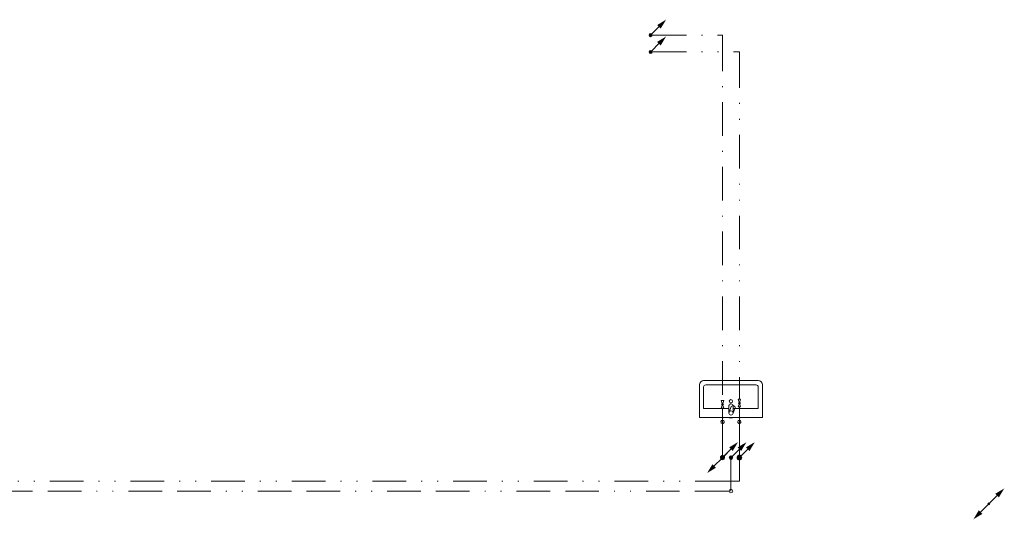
# Model space of a CAD drawing. Header units: millimetres. Extents: x -8524 to 36478, y -680 to 5832.
# Tile 4 of 4: x 24760 to 36478, y -109 to 5832. Entities that reach past the tile are written whole.
import ezdxf

# ---------------------------------------------------------------- set-up
doc = ezdxf.new("R2010")
doc.units = ezdxf.units.MM
for name, pattern in [('DDS_LT3', [1539.999981, 400, -179.999995, 400, -179.999995, 10, -179.999995, 10, -179.999995]), ('DDS_LT4', [769.999991, 400, -179.999995, 10, -179.999995]), ('DDS_LT5', [959.999986, 400, -179.999995, 10, -179.999995, 10, -179.999995])]:
    doc.linetypes.add(name, pattern=pattern)
for name, color, linetype in [('Recirkulace', 7, 'Continuous'), ('Studená voda', 7, 'Continuous'), ('Teplá voda', 7, 'Continuous'), ('Zdravotní technika', 7, 'Continuous')]:
    doc.layers.add(name, color=color, linetype=linetype)

# ---------------------------------------------------------------- blocks, each defined once
blk = doc.blocks.new('Koleno-Koleno CV-PWH-C Cirkulace D25-ID-31-8-29-1281')
at = {"layer": 'Recirkulace', "color": 40, "lineweight": 5}
blk.add_line((-21.5, 0), (-31, 0), dxfattribs=at)
blk.add_circle((0, 0), 21.5, dxfattribs=at)
blk = doc.blocks.new('Segment trubky-CV-PWH-C Cirkulace D25-ID-31-8-29-3236')
at = {"layer": 'Recirkulace', "color": 40, "linetype": 'DDS_LT3', "lineweight": 5}
blk.add_line((0, 0), (-10600, 0), dxfattribs=at)
blk = doc.blocks.new('Koleno-Koleno SV-PWC Studená voda D20-ID-31-8-29-839')
at = {"layer": 'Studená voda', "color": 140, "lineweight": 5}
blk.add_line((19, 0), (27, 0), dxfattribs=at)
blk.add_circle((0, 0), 19, dxfattribs=at)
blk = doc.blocks.new('Segment trubky-SV-PWC Studená voda D20-ID-31-8-29-965')
at = {"layer": 'Studená voda', "color": 140, "linetype": 'DDS_LT4', "lineweight": 5}
blk.add_line((0, 0), (788, 0), dxfattribs=at)
blk = doc.blocks.new('Basin-Sink-Bidet-ID-31-8-29-1237')
at = {"layer": 'Zdravotní technika', "color": 7, "lineweight": 5}
for p, q in [((-375, 0), (-375, 390)), ((-325, 440), (325, 440)), ((-325, 110), (-325, 365)), ((-300, 390), (300, 390)), ((-25, 55), (-25, 143)), ((-23, 65), (4, 131)), ((25, 143), (25, 55)), ((-25, 110), (-325, 110)), ((25, 55), (50, 115))]:
    blk.add_line(p, q, dxfattribs=at)
for points in [[(375, 390), (375, 0), (-375, 0)], [(325, 365), (325, 110), (25, 110)], [(-25, 143), (-22, 150), (-17, 156), (-11, 160), (-4, 163), (4, 163), (11, 160), (17, 156), (22, 150), (25, 143)], [(-93, -1), (-93, 0), (-108, 0), (-108, -1), (-93, -1)], [(20, -1), (20, 0), (-20, 0), (-20, -1), (20, -1)], [(108, -1), (108, 0), (93, 0), (93, -1), (108, -1)]]:
    blk.add_lwpolyline(points, dxfattribs=at)
for centre, radius in [((0, 195), 20), ((0, 55), 25)]:
    blk.add_circle(centre, radius, dxfattribs=at)
for centre, radius, start, end in [((-325, 390), 50, 90, 180), ((-300, 365), 25, 90, 180), ((300, 365), 25, 0, 90), ((325, 390), 50, 0, 90), ((25, 118), 25, 353.8988, 147.7432)]:
    blk.add_arc(centre, radius, start, end, dxfattribs=at)
blk = doc.blocks.new('Segment trubky-TV-PWH Teplá voda D25-ID-31-8-29-1282')
at = {"layer": 'Teplá voda', "color": 20, "linetype": 'DDS_LT5', "lineweight": 5}
blk.add_line((0, 0), (-10838, 0), dxfattribs=at)
blk = doc.blocks.new('T-kus-T-kus SV-PWC Studená voda D20-ID-31-8-29-1074')
at = {"layer": 'Studená voda', "color": 140, "lineweight": 5}
blk.add_line((0, 0), (0, 27), dxfattribs=at)
at = {"layer": 'Studená voda', "color": 140, "linetype": 'DDS_LT4', "lineweight": 5}
blk.add_line((0, 0), (0, 0), dxfattribs=at)
at = {"layer": 'Studená voda', "color": 140, "lineweight": 5}
blk.add_lwpolyline([(-23, -8), (-25, 0), (-23, 8), (-20, 14), (-14, 20), (-8, 23), (0, 25), (8, 23), (14, 20), (20, 14), (23, 8), (25, 0), (23, -8), (20, -14), (14, -20), (8, -23), (0, -25), (-8, -23), (-14, -20), (-20, -14), (-23, -8)], dxfattribs=at)
blk.add_lwpolyline([(-23, -8), (-25, 0), (-23, 8), (-20, 14), (-14, 20), (-8, 23), (0, 25), (8, 23), (14, 20), (20, 14), (23, 8), (25, 0), (23, -8), (20, -14), (14, -20), (8, -23), (0, -25), (-8, -23), (-14, -20), (-20, -14), (-23, -8)], dxfattribs=at)
blk = doc.blocks.new('T-kus-T-kus SV-PWC Studená voda D20-ID-31-8-29-1099')
at = {"layer": 'Studená voda', "color": 140, "lineweight": 5}
blk.add_line((0, 0), (0, 27), dxfattribs=at)
at = {"layer": 'Studená voda', "color": 140, "linetype": 'DDS_LT4', "lineweight": 5}
blk.add_line((0, 0), (0, 0), dxfattribs=at)
at = {"layer": 'Studená voda', "color": 140, "lineweight": 5}
blk.add_lwpolyline([(-23, -8), (-25, 0), (-23, 8), (-20, 14), (-14, 20), (-8, 23), (0, 25), (8, 23), (14, 20), (20, 14), (23, 8), (25, 0), (23, -8), (20, -14), (14, -20), (8, -23), (0, -25), (-8, -23), (-14, -20), (-20, -14), (-23, -8)], dxfattribs=at)
blk.add_lwpolyline([(-23, -8), (-25, 0), (-23, 8), (-20, 14), (-14, 20), (-8, 23), (0, 25), (8, 23), (14, 20), (20, 14), (23, 8), (25, 0), (23, -8), (20, -14), (14, -20), (8, -23), (0, -25), (-8, -23), (-14, -20), (-20, -14), (-23, -8)], dxfattribs=at)
blk = doc.blocks.new('Konec potrubí-PipeEnd SV-PWC Studená voda D20-ID-31-8-29-5081')
at = {"layer": 'Studená voda', "lineweight": 5}
for points in [[(10, 0), (10, 3), (8, 6), (6, 8), (3, 10), (0, 10), (-3, 10), (-6, 8), (-8, 6), (-10, 3), (-10, 0), (-10, -3), (-8, -6), (-6, -8), (-3, -10), (0, -10), (3, -10), (6, -8), (8, -6), (10, -3)], [(-184, -184), (-120, -78), (-78, -120)]]:
    blk.add_hatch(color=140, dxfattribs=at).paths.add_polyline_path(points)
at = {"layer": 'Studená voda', "color": 140, "lineweight": 5}
for p, q in [((10, 10), (99, 99)), ((-99, -99), (-10, -10))]:
    blk.add_line(p, q, dxfattribs=at)
blk = doc.blocks.new('Segment trubky-SV-PWC Studená voda D20-ID-31-8-29-752')
at = {"layer": 'Studená voda', "color": 140, "linetype": 'DDS_LT4', "lineweight": 5}
blk.add_line((0, 0), (0, -23), dxfattribs=at)
blk = doc.blocks.new('Koleno-Koleno SV-PWC Studená voda D20-ID-31-8-29-906')
at = {"layer": 'Studená voda', "color": 140, "lineweight": 5}
blk.add_line((0, 27), (0, 19), dxfattribs=at)
blk.add_lwpolyline([(-18, -6), (-19, 0), (-18, 6), (-15, 11), (-11, 15), (-6, 18), (0, 19), (6, 18), (11, 15), (15, 11), (18, 6), (19, 0), (18, -6), (15, -11), (11, -15), (6, -18), (0, -19), (-6, -18), (-11, -15), (-15, -11), (-18, -6)], dxfattribs=at)
blk = doc.blocks.new('Koleno-Koleno SV-PWC Studená voda D20-ID-31-8-29-1112')
at = {"layer": 'Studená voda', "color": 140, "lineweight": 5}
blk.add_line((0, 0), (0, -27), dxfattribs=at)
blk.add_lwpolyline([(18, 6), (19, 0), (18, -6), (15, -11), (11, -15), (6, -18), (0, -19), (-6, -18), (-11, -15), (-15, -11), (-18, -6), (-19, 0), (-18, 6), (-15, 11), (-11, 15), (-6, 18), (0, 19), (6, 18), (11, 15), (15, 11), (18, 6)], dxfattribs=at)
blk = doc.blocks.new('Segment trubky-SV-PWC Studená voda D20-ID-31-8-29-1164')
at = {"layer": 'Studená voda', "color": 140, "linetype": 'DDS_LT4', "lineweight": 5}
blk.add_line((0, 0), (0, -371), dxfattribs=at)
blk = doc.blocks.new('T-kus-T-kus TV-PWH Teplá voda D25-ID-31-8-29-1008')
at = {"layer": 'Teplá voda', "color": 20, "lineweight": 5}
blk.add_line((0, 0), (0, 29), dxfattribs=at)
at = {"layer": 'Teplá voda', "color": 20, "linetype": 'DDS_LT5', "lineweight": 5}
blk.add_line((0, 0), (0, 0), dxfattribs=at)
at = {"layer": 'Teplá voda', "color": 20, "lineweight": 5}
blk.add_lwpolyline([(-27, -9), (-28, 0), (-27, 9), (-23, 17), (-17, 23), (-9, 27), (0, 28), (9, 27), (17, 23), (23, 17), (27, 9), (28, 0), (27, -9), (23, -17), (17, -23), (9, -27), (0, -28), (-9, -27), (-17, -23), (-23, -17), (-27, -9)], dxfattribs=at)
blk.add_lwpolyline([(-27, -9), (-28, 0), (-27, 9), (-23, 17), (-17, 23), (-9, 27), (0, 28), (9, 27), (17, 23), (23, 17), (27, 9), (28, 0), (27, -9), (23, -17), (17, -23), (9, -27), (0, -28), (-9, -27), (-17, -23), (-23, -17), (-27, -9)], dxfattribs=at)
blk = doc.blocks.new('T-kus-T-kus TV-PWH Teplá voda D25-ID-31-8-29-712')
at = {"layer": 'Teplá voda', "color": 20, "linetype": 'DDS_LT5', "lineweight": 5}
blk.add_line((0, 0), (0, 0), dxfattribs=at)
at = {"layer": 'Teplá voda', "color": 20, "lineweight": 5}
blk.add_line((0, 0), (0, -32), dxfattribs=at)
blk.add_lwpolyline([(27, 9), (28, 0), (27, -9), (23, -17), (17, -23), (9, -27), (0, -28), (-9, -27), (-17, -23), (-23, -17), (-27, -9), (-28, 0), (-27, 9), (-23, 17), (-17, 23), (-9, 27), (0, 28), (9, 27), (17, 23), (23, 17), (27, 9)], dxfattribs=at)
blk.add_lwpolyline([(27, 9), (28, 0), (27, -9), (23, -17), (17, -23), (9, -27), (0, -28), (-9, -27), (-17, -23), (-23, -17), (-27, -9), (-28, 0), (-27, 9), (-23, 17), (-17, 23), (-9, 27), (0, 28), (9, 27), (17, 23), (23, 17), (27, 9)], dxfattribs=at)
blk = doc.blocks.new('Přechodka-redukce-Reducer TV-PWH Teplá voda D25-ID-31-8-29-3736')
at = {"layer": 'Teplá voda', "color": 20, "linetype": 'DDS_LT5', "lineweight": 5}
blk.add_line((0, 40), (0, -40), dxfattribs=at)
blk = doc.blocks.new('Koleno-Koleno TV-PWH Teplá voda D20-ID-31-8-29-736')
at = {"layer": 'Teplá voda', "color": 20, "lineweight": 5}
blk.add_line((0, 19), (0, 27), dxfattribs=at)
blk.add_circle((0, 0), 19, dxfattribs=at)
blk = doc.blocks.new('Segment trubky-TV-PWH Teplá voda D20-ID-31-8-29-2787')
at = {"layer": 'Teplá voda', "color": 20, "linetype": 'DDS_LT5', "lineweight": 5}
blk.add_line((0, 0), (0, 10), dxfattribs=at)
blk = doc.blocks.new('Segment trubky-TV-PWH Teplá voda D25-ID-31-8-29-696')
at = {"layer": 'Teplá voda', "color": 20, "linetype": 'DDS_LT5', "lineweight": 5}
blk.add_line((0, 0), (0, -217), dxfattribs=at)
blk = doc.blocks.new('Koleno-Koleno TV-PWH Teplá voda D25-ID-31-8-29-983')
at = {"layer": 'Teplá voda', "color": 20, "lineweight": 5}
for p, q in [((0, 0), (-31, 0)), ((0, 31), (0, 0))]:
    blk.add_line(p, q, dxfattribs=at)
blk = doc.blocks.new('Segment trubky-TV-PWH Teplá voda D25-ID-31-8-29-1262')
at = {"layer": 'Teplá voda', "color": 20, "linetype": 'DDS_LT5', "lineweight": 5}
blk.add_line((0, 0), (-95, 0), dxfattribs=at)
blk = doc.blocks.new('Segment trubky-TV-PWH Teplá voda D20-ID-31-8-29-2171')
at = {"layer": 'Teplá voda', "color": 20, "linetype": 'DDS_LT5', "lineweight": 5}
blk.add_line((0, 0), (0, -23), dxfattribs=at)
blk = doc.blocks.new('Koleno-Koleno TV-PWH Teplá voda D20-ID-31-8-29-2774')
at = {"layer": 'Teplá voda', "color": 20, "lineweight": 5}
blk.add_line((0, 27), (0, 19), dxfattribs=at)
blk.add_lwpolyline([(-18, -6), (-19, 0), (-18, 6), (-15, 11), (-11, 15), (-6, 18), (0, 19), (6, 18), (11, 15), (15, 11), (18, 6), (19, 0), (18, -6), (15, -11), (11, -15), (6, -18), (0, -19), (-6, -18), (-11, -15), (-15, -11), (-18, -6)], dxfattribs=at)
blk = doc.blocks.new('Koleno-Koleno TV-PWH Teplá voda D20-ID-31-8-29-2862')
at = {"layer": 'Teplá voda', "color": 20, "lineweight": 5}
blk.add_line((0, 0), (0, -27), dxfattribs=at)
blk.add_lwpolyline([(18, 6), (19, 0), (18, -6), (15, -11), (11, -15), (6, -18), (0, -19), (-6, -18), (-11, -15), (-15, -11), (-18, -6), (-19, 0), (-18, 6), (-15, 11), (-11, 15), (-6, 18), (0, 19), (6, 18), (11, 15), (15, 11), (18, 6)], dxfattribs=at)
blk = doc.blocks.new('Segment trubky-TV-PWH Teplá voda D20-ID-31-8-29-2903')
at = {"layer": 'Teplá voda', "color": 20, "linetype": 'DDS_LT5', "lineweight": 5}
blk.add_line((0, 0), (0, -362), dxfattribs=at)
blk = doc.blocks.new('Koleno-Koleno CV-PWH-C Cirkulace D25-ID-31-8-29-2847')
at = {"layer": 'Recirkulace', "color": 40, "lineweight": 5}
blk.add_line((0, -21.5), (0, -31), dxfattribs=at)
blk.add_circle((0, 0), 21.5, dxfattribs=at)
blk = doc.blocks.new('Segment trubky-CV-PWH-C Cirkulace D25-ID-31-8-29-2866')
at = {"layer": 'Recirkulace', "color": 40, "linetype": 'DDS_LT3', "lineweight": 5}
blk.add_line((0, 0), (0, -336), dxfattribs=at)
blk = doc.blocks.new('Koleno-Koleno CV-PWH-C Cirkulace D25-ID-31-8-29-2875')
at = {"layer": 'Recirkulace', "color": 40, "lineweight": 5}
blk.add_line((0, 31), (0, 0), dxfattribs=at)
blk.add_circle((0, 0), 21.5, dxfattribs=at)
blk = doc.blocks.new('Segment trubky-SV-PWC Studená voda D20-ID-31-8-29-1356')
at = {"layer": 'Studená voda', "color": 140, "linetype": 'DDS_LT4', "lineweight": 5}
blk.add_line((0, 0), (15, 0), dxfattribs=at)
blk = doc.blocks.new('Koleno-Koleno SV-PWC Studená voda D20-ID-31-8-29-1093')
at = {"layer": 'Studená voda', "color": 140, "lineweight": 5}
for p, q in [((-27, 0), (0, 0)), ((0, 0), (0, -27))]:
    blk.add_line(p, q, dxfattribs=at)
blk = doc.blocks.new('Segment trubky-SV-PWC Studená voda D20-ID-31-8-29-1441')
at = {"layer": 'Studená voda', "color": 140, "linetype": 'DDS_LT4', "lineweight": 5}
blk.add_line((0, 0), (0, -4320), dxfattribs=at)
blk = doc.blocks.new('Ventil-Valve SV-PWC Studená voda D20-ID-31-8-29-7034')
at = {"layer": 'Studená voda', "color": 7, "lineweight": 5}
for points in [[(-15, 45), (15, 45), (0, 0), (-15, 45)], [(-15, -45), (15, -45), (0, 0), (-15, -45)]]:
    blk.add_lwpolyline(points, dxfattribs=at)
blk.add_circle((0, 0), 11.2, dxfattribs=at)
blk = doc.blocks.new('Segment trubky-SV-PWC Studená voda D20-ID-31-8-29-7012')
at = {"layer": 'Studená voda', "color": 140, "linetype": 'DDS_LT4', "lineweight": 5}
blk.add_line((0, 0), (0, -560), dxfattribs=at)
blk = doc.blocks.new('Koleno-Koleno TV-PWH Teplá voda D20-ID-31-8-29-894')
at = {"layer": 'Teplá voda', "color": 20, "lineweight": 5}
blk.add_line((19, 0), (27, 0), dxfattribs=at)
blk.add_circle((0, 0), 19, dxfattribs=at)
blk = doc.blocks.new('Segment trubky-TV-PWH Teplá voda D20-ID-31-8-29-1404')
at = {"layer": 'Teplá voda', "color": 20, "linetype": 'DDS_LT5', "lineweight": 5}
blk.add_line((0, 0), (1003, 0), dxfattribs=at)
blk = doc.blocks.new('Koleno-Koleno TV-PWH Teplá voda D20-ID-31-8-29-1080')
at = {"layer": 'Teplá voda', "color": 20, "lineweight": 5}
for p, q in [((-27, 0), (0, 0)), ((0, 0), (0, -27))]:
    blk.add_line(p, q, dxfattribs=at)
blk = doc.blocks.new('Segment trubky-TV-PWH Teplá voda D20-ID-31-8-29-1449')
at = {"layer": 'Teplá voda', "color": 20, "linetype": 'DDS_LT5', "lineweight": 5}
blk.add_line((0, 0), (0, -4103), dxfattribs=at)
blk = doc.blocks.new('Ventil-Valve TV-PWH Teplá voda D20-ID-31-8-29-7056')
at = {"layer": 'Teplá voda', "color": 7, "lineweight": 5}
for points in [[(-15, 45), (15, 45), (0, 0), (-15, 45)], [(-15, -45), (15, -45), (0, 0), (-15, -45)]]:
    blk.add_lwpolyline(points, dxfattribs=at)
blk.add_circle((0, 0), 11.2, dxfattribs=at)
blk = doc.blocks.new('Segment trubky-TV-PWH Teplá voda D20-ID-31-8-29-7043')
at = {"layer": 'Teplá voda', "color": 20, "linetype": 'DDS_LT5', "lineweight": 5}
blk.add_line((0, 0), (0, -575), dxfattribs=at)
blk = doc.blocks.new('Začátek potrubí-PipeStart SV-PWC Studená voda D32-ID-31-8-29-397')
at = {"layer": 'Studená voda', "lineweight": 5}
for points in [[(184, 184), (120, 78), (78, 120)], [(16, 0), (15, 5), (13, 9), (9, 13), (5, 15), (0, 16), (-5, 15), (-9, 13), (-13, 9), (-15, 5), (-16, 0), (-15, -5), (-13, -9), (-9, -13), (-5, -15), (0, -16), (5, -15), (9, -13), (13, -9), (15, -5)]]:
    blk.add_hatch(color=140, dxfattribs=at).paths.add_polyline_path(points)
at = {"layer": 'Studená voda', "color": 140, "lineweight": 5}
for p, q in [((99, 99), (15, 14)), ((-14, -14), (-99, -99))]:
    blk.add_line(p, q, dxfattribs=at)
blk = doc.blocks.new('Konec potrubí-PipeEnd SV-PWC Studená voda D32-ID-31-8-29-3618')
at = {"layer": 'Studená voda', "lineweight": 5}
for points in [[(184, 184), (120, 78), (78, 120)], [(16, 0), (15, 5), (13, 9), (9, 13), (5, 15), (0, 16), (-5, 15), (-9, 13), (-13, 9), (-15, 5), (-16, 0), (-15, -5), (-13, -9), (-9, -13), (-5, -15), (0, -16), (5, -15), (9, -13), (13, -9), (15, -5)]]:
    blk.add_hatch(color=140, dxfattribs=at).paths.add_polyline_path(points)
at = {"layer": 'Studená voda', "color": 140, "lineweight": 5}
for p, q in [((99, 99), (15, 14)), ((-14, -14), (-99, -99))]:
    blk.add_line(p, q, dxfattribs=at)
blk = doc.blocks.new('Začátek potrubí-PipeStart Kanalizace D50-ID-31-8-29-136-1')
at = {"layer": 'Studená voda', "lineweight": 5}
for points in [[(191, 284), (127, 178), (85, 220)], [(17, 100), (17, 103), (15, 106), (13, 108), (10, 110), (7, 110), (4, 110), (1, 108), (-1, 106), (-2, 103), (-3, 100), (-2, 97), (-1, 94), (1, 92), (4, 90), (7, 90), (10, 90), (13, 92), (15, 94), (17, 97)]]:
    blk.add_hatch(color=140, dxfattribs=at).paths.add_polyline_path(points)
at = {"layer": 'Studená voda', "color": 140, "lineweight": 5}
blk.add_line((106, 199), (17, 110), dxfattribs=at)
for radius in [19, 10]:
    blk.add_circle((7, 100), radius, dxfattribs=at)
blk = doc.blocks.new('Začátek potrubí-PipeStart Kanalizace D50-ID-31-8-29-136-2')
at = {"layer": 'Teplá voda', "lineweight": 5}
for points in [[(191, 84), (127, -22), (85, 20)], [(17, -100), (17, -97), (15, -94), (13, -92), (10, -90), (7, -90), (4, -90), (1, -92), (-1, -94), (-2, -97), (-3, -100), (-2, -103), (-1, -106), (1, -108), (4, -110), (7, -110), (10, -110), (13, -108), (15, -106), (17, -103)]]:
    blk.add_hatch(color=20, dxfattribs=at).paths.add_polyline_path(points)
at = {"layer": 'Teplá voda', "color": 20, "lineweight": 5}
blk.add_line((106, -1), (17, -90), dxfattribs=at)
for radius in [19, 10]:
    blk.add_circle((7, -100), radius, dxfattribs=at)
blk = doc.blocks.new('Začátek potrubí-PipeStart Kanalizace D50-ID-31-8-29-136-9')
at = {"layer": 'Studená voda', "lineweight": 5}
for points in [[(1047, -4740), (984, -4846), (941, -4803)], [(873, -4924), (873, -4920), (872, -4918), (869, -4915), (867, -4914), (863, -4914), (860, -4914), (858, -4915), (855, -4918), (854, -4920), (853, -4924), (854, -4927), (855, -4929), (858, -4932), (860, -4933), (863, -4934), (867, -4933), (869, -4932), (872, -4929), (873, -4927)]]:
    blk.add_hatch(color=140, dxfattribs=at).paths.add_polyline_path(points)
at = {"layer": 'Studená voda', "color": 140, "lineweight": 5}
for p, q in [((962, -4825), (874, -4913)), ((853, -4934), (765, -5023))]:
    blk.add_line(p, q, dxfattribs=at)
for radius in [19, 10]:
    blk.add_circle((863, -4924), radius, dxfattribs=at)
blk = doc.blocks.new('Začátek potrubí-PipeStart Kanalizace D50-ID-31-8-29-136-10')
at = {"layer": 'Teplá voda', "lineweight": 5}
for points in [[(1247, -4740), (1184, -4846), (1141, -4803)], [(1076, -4924), (1075, -4920), (1074, -4916), (1071, -4913), (1067, -4912), (1063, -4911), (1060, -4912), (1056, -4913), (1053, -4916), (1052, -4920), (1051, -4924), (1052, -4927), (1053, -4931), (1056, -4934), (1060, -4935), (1063, -4936), (1067, -4935), (1071, -4934), (1074, -4931), (1075, -4927)]]:
    blk.add_hatch(color=20, dxfattribs=at).paths.add_polyline_path(points)
at = {"layer": 'Teplá voda', "color": 20, "lineweight": 5}
blk.add_line((1162, -4825), (1076, -4912), dxfattribs=at)
for radius in [21.5, 12.5]:
    blk.add_circle((1063, -4924), radius, dxfattribs=at)
blk = doc.blocks.new('Začátek potrubí-PipeStart Kanalizace D50-ID-31-8-29-136-11')
at = {"layer": 'Recirkulace', "lineweight": 5}
for points in [[(1148, -4740), (1084, -4846), (1042, -4803)], [(976, -4924), (976, -4920), (974, -4916), (971, -4913), (968, -4912), (964, -4911), (960, -4912), (957, -4913), (954, -4916), (952, -4920), (951, -4924), (952, -4927), (954, -4931), (957, -4934), (960, -4935), (964, -4936), (968, -4935), (971, -4934), (974, -4931), (976, -4927)]]:
    blk.add_hatch(color=40, dxfattribs=at).paths.add_polyline_path(points)
at = {"layer": 'Recirkulace', "color": 40, "lineweight": 5}
blk.add_line((1063, -4825), (976, -4912), dxfattribs=at)
for radius in [21.5, 12.5]:
    blk.add_circle((964, -4924), radius, dxfattribs=at)

msp = doc.modelspace()

# ---------------------------------------------------------------- block references
at = {"layer": 'Recirkulace', "color": 40, "lineweight": 5}
for name, p in [('Začátek potrubí-PipeStart Kanalizace D50-ID-31-8-29-136-11', (32262, 5549)), ('Koleno-Koleno CV-PWH-C Cirkulace D25-ID-31-8-29-2847', (33225, 625)), ('Koleno-Koleno CV-PWH-C Cirkulace D25-ID-31-8-29-1281', (33225, 227)), ('Koleno-Koleno CV-PWH-C Cirkulace D25-ID-31-8-29-2875', (33225, 227))]:
    msp.add_blockref(name, p, dxfattribs=at)
at = {"layer": 'Recirkulace', "color": 40, "linetype": 'DDS_LT3', "lineweight": 5}
for name, p in [('Segment trubky-CV-PWH-C Cirkulace D25-ID-31-8-29-2866', (33225, 594)), ('Segment trubky-CV-PWH-C Cirkulace D25-ID-31-8-29-3236', (33194, 227))]:
    msp.add_blockref(name, p, dxfattribs=at)
at = {"layer": 'Studená voda', "color": 140, "lineweight": 5}
for name, p in [('Začátek potrubí-PipeStart Kanalizace D50-ID-31-8-29-136-1', (32262, 5549)), ('Koleno-Koleno SV-PWC Studená voda D20-ID-31-8-29-839', (32269, 5649)), ('Koleno-Koleno SV-PWC Studená voda D20-ID-31-8-29-1093', (33125, 5649)), ('Koleno-Koleno SV-PWC Studená voda D20-ID-31-8-29-906', (33125, 1050)), ('Koleno-Koleno SV-PWC Studená voda D20-ID-31-8-29-1112', (33125, 1050)), ('Konec potrubí-PipeEnd SV-PWC Studená voda D20-ID-31-8-29-5081', (33125, 625)), ('Začátek potrubí-PipeStart Kanalizace D50-ID-31-8-29-136-9', (32262, 5549)), ('Začátek potrubí-PipeStart SV-PWC Studená voda D32-ID-31-8-29-397', (36294, 75)), ('Konec potrubí-PipeEnd SV-PWC Studená voda D32-ID-31-8-29-3618', (36294, 75)), ('Konec potrubí-PipeEnd SV-PWC Studená voda D20-ID-31-8-29-5081', (36294, 75))]:
    msp.add_blockref(name, p, dxfattribs=at)
at = {"layer": 'Studená voda', "color": 140, "linetype": 'DDS_LT4', "lineweight": 5}
for name, p in [('Segment trubky-SV-PWC Studená voda D20-ID-31-8-29-965', (32295, 5649)), ('Segment trubky-SV-PWC Studená voda D20-ID-31-8-29-1356', (33083, 5649)), ('Segment trubky-SV-PWC Studená voda D20-ID-31-8-29-1441', (33125, 5622)), ('Segment trubky-SV-PWC Studená voda D20-ID-31-8-29-7012', (33125, 1212)), ('Segment trubky-SV-PWC Studená voda D20-ID-31-8-29-752', (33125, 1100)), ('Segment trubky-SV-PWC Studená voda D20-ID-31-8-29-1164', (33125, 1023)), ('T-kus-T-kus SV-PWC Studená voda D20-ID-31-8-29-1074', (33125, 625)), ('T-kus-T-kus SV-PWC Studená voda D20-ID-31-8-29-1099', (33125, 625))]:
    msp.add_blockref(name, p, dxfattribs=at)
at = {"layer": 'Studená voda', "color": 7, "lineweight": 5}
msp.add_blockref('Ventil-Valve SV-PWC Studená voda D20-ID-31-8-29-7034', (33125, 1257), dxfattribs=at)
at = {"layer": 'Teplá voda', "color": 20, "lineweight": 5}
for name, p in [('Začátek potrubí-PipeStart Kanalizace D50-ID-31-8-29-136-2', (32262, 5549)), ('Koleno-Koleno TV-PWH Teplá voda D20-ID-31-8-29-894', (32269, 5449)), ('Koleno-Koleno TV-PWH Teplá voda D20-ID-31-8-29-1080', (33325, 5449)), ('Koleno-Koleno TV-PWH Teplá voda D20-ID-31-8-29-2774', (33325, 1050)), ('Koleno-Koleno TV-PWH Teplá voda D20-ID-31-8-29-2862', (33325, 1050)), ('Začátek potrubí-PipeStart Kanalizace D50-ID-31-8-29-136-10', (32262, 5549)), ('Koleno-Koleno TV-PWH Teplá voda D20-ID-31-8-29-736', (33325, 625)), ('Koleno-Koleno TV-PWH Teplá voda D25-ID-31-8-29-983', (33325, 345))]:
    msp.add_blockref(name, p, dxfattribs=at)
at = {"layer": 'Teplá voda', "color": 20, "linetype": 'DDS_LT5', "lineweight": 5}
for name, p in [('Segment trubky-TV-PWH Teplá voda D20-ID-31-8-29-1404', (32295, 5449)), ('Segment trubky-TV-PWH Teplá voda D20-ID-31-8-29-1449', (33325, 5422)), ('Segment trubky-TV-PWH Teplá voda D20-ID-31-8-29-7043', (33325, 1229)), ('Segment trubky-TV-PWH Teplá voda D20-ID-31-8-29-2171', (33325, 1100)), ('Segment trubky-TV-PWH Teplá voda D20-ID-31-8-29-2903', (33325, 1023)), ('T-kus-T-kus TV-PWH Teplá voda D25-ID-31-8-29-1008', (33325, 625)), ('T-kus-T-kus TV-PWH Teplá voda D25-ID-31-8-29-712', (33325, 625)), ('Přechodka-redukce-Reducer TV-PWH Teplá voda D25-ID-31-8-29-3736', (33325, 625)), ('Segment trubky-TV-PWH Teplá voda D20-ID-31-8-29-2787', (33325, 652)), ('Segment trubky-TV-PWH Teplá voda D25-ID-31-8-29-696', (33325, 593)), ('Segment trubky-TV-PWH Teplá voda D25-ID-31-8-29-1282', (33199, 345)), ('Segment trubky-TV-PWH Teplá voda D25-ID-31-8-29-1262', (33294, 345))]:
    msp.add_blockref(name, p, dxfattribs=at)
at = {"layer": 'Teplá voda', "color": 7, "lineweight": 5}
msp.add_blockref('Ventil-Valve TV-PWH Teplá voda D20-ID-31-8-29-7056', (33325, 1274), dxfattribs=at)
at = {"layer": 'Zdravotní technika', "color": 7, "lineweight": 5}
msp.add_blockref('Basin-Sink-Bidet-ID-31-8-29-1237', (33225, 1100), dxfattribs=at)

doc.saveas('drawing.dxf')
